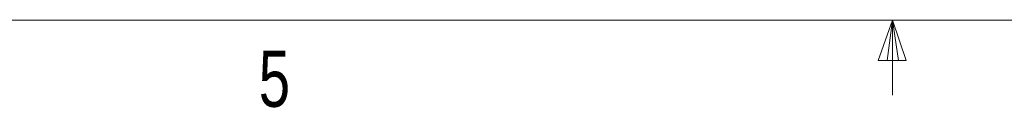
# Model space of a CAD drawing. Extents: x 13 to 426, y 6 to 274.
# Tile 3 of 40: x 178.93 to 220.67, y 6.24 to 9.96. Entities that reach past the tile are written whole.
import ezdxf

# ---------------------------------------------------------------- set-up
doc = ezdxf.new("R2010")
doc.units = 0
doc.header["$MEASUREMENT"] = 0
doc.styles.add('SLDTEXTSTYLE0', font='txt', dxfattribs={"width": 0.75})

msp = doc.modelspace()

# ---------------------------------------------------------------- linework, layer by layer
at = {"color": 7, "linetype": 'Continuous', "lineweight": 15}
msp.add_line((415.957, 9.959), (15.907, 9.959), dxfattribs=at)
at = {"color": 7, "linetype": 'Continuous', "lineweight": 0}
for p, q in [((215.925, 9.959), (215.316, 8.252)), ((215.925, 9.959), (215.696, 8.252)), ((215.925, 9.959), (216.187, 8.252)), ((215.925, 9.959), (216.499, 8.252)), ((215.925, 9.959), (215.925, 6.784)), ((215.316, 8.252), (216.499, 8.252))]:
    msp.add_line(p, q, dxfattribs=at)

# ---------------------------------------------------------------- texts
at = {"color": 7, "insert": (189.066, 8.668), "char_height": 2.381, "attachment_point": 1, "style": 'SLDTEXTSTYLE0'}
msp.add_mtext('5', dxfattribs=at)

doc.saveas('drawing.dxf')
